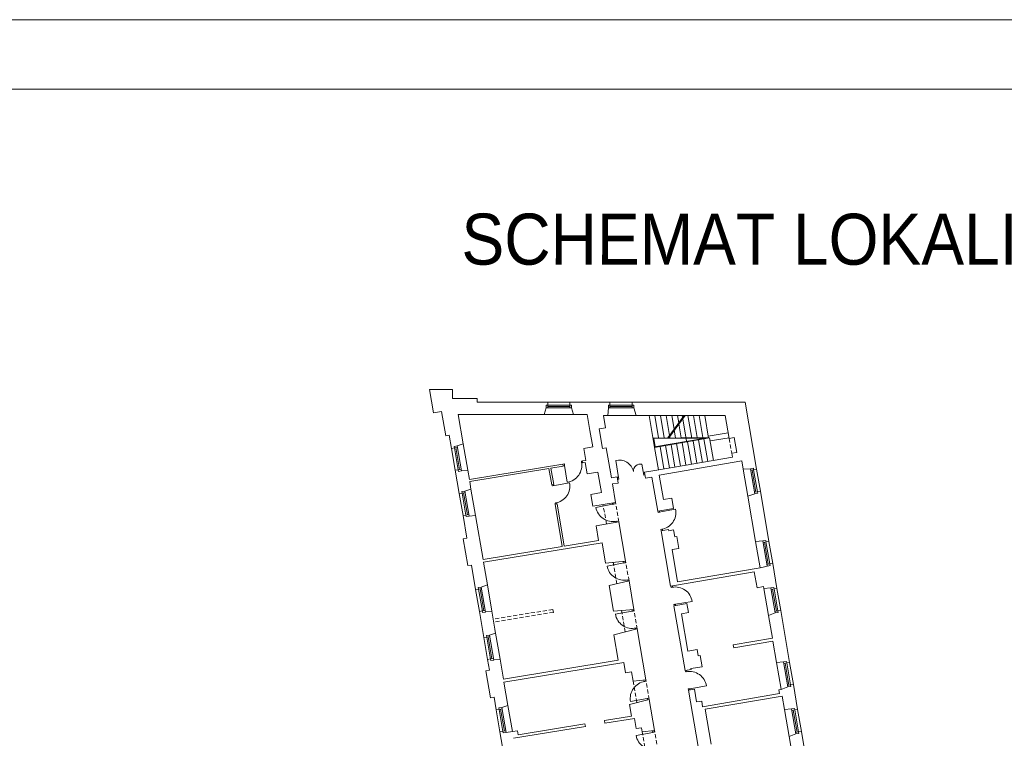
# Model space of a CAD drawing. Header units: centimetres. Extents: x 695802 to 711011, y 25963 to 44188.
# Tile 42 of 157: x 701219 to 701467, y 34582 to 34762. Entities that reach past the tile are written whole.
import ezdxf

# ---------------------------------------------------------------- set-up
doc = ezdxf.new("R2010")
doc.units = ezdxf.units.CM
doc.linetypes.add('DASHED', pattern=[19.05, 12.7, -6.35])
for name, color, linetype, lineweight in [('Drzwi i okna', 51, 'Continuous', 9), ('Opis', 102, 'Continuous', 9), ('Przekrojowa', 253, 'Continuous', 25), ('Ramka', 255, 'Continuous', 9), ('Widokowa', 140, 'Continuous', 9)]:
    doc.layers.add(name, color=color, linetype=linetype, lineweight=lineweight)
doc.layers.add('Obrys powierzchni', color=50, linetype='Continuous', lineweight=9, plot=False)
doc.styles.add('ARIELCE', font='arial.ttf', dxfattribs={"width": 0.9})

# ---------------------------------------------------------------- blocks, each defined once
blk = doc.blocks.new('zw$2918')
at = {"layer": 'Drzwi i okna', "color": 0, "lineweight": 0}
for p, q in [((677.6, -373.9), (670.5, -375.1)), ((671.9, -383), (678.9, -381.8)), ((679, -382.8), (677.6, -373.9)), ((678.9, -381.8), (692.5, -466.2)), ((763.4, -360), (769.2, -359.1)), ((764.8, -368.9), (763.4, -360)), ((764.7, -367.9), (770.3, -367)), ((950.2, -441.6), (936.3, -357.3)), ((1076.8, -429.8), (1067.9, -376)), ((950.2, -441.6), (943.7, -442.7)), ((950.2, -441.6), (951.7, -450.5)), ((1075.3, -420.9), (1081.8, -419.8)), ((1075.3, -420.9), (1076.8, -429.8)), ((1076.8, -429.8), (1083.3, -428.7)), ((615.9, -484.8), (614.8, -478.3)), ((624.8, -483.3), (615.9, -484.8)), ((620.3, -484.1), (704.4, -468.5)), ((623.8, -483.5), (622.7, -477)), ((951.7, -450.5), (945.2, -451.6)), ((639.5, -569), (630.7, -570.5)), ((630.7, -570.5), (631.8, -576.8)), ((639.7, -575.5), (638.6, -569.1)), ((920.3, -577.2), (836.2, -592.7)), ((919, -570.3), (920.3, -577.2)), ((919.3, -577.4), (928.1, -575.7)), ((928.1, -575.7), (926.8, -568.6)), ((1148.8, -617.6), (1147.7, -611.1)), ((1157.7, -616.2), (1148.8, -617.6)), ((1153.2, -616.9), (1237.4, -602)), ((1156.7, -616.3), (1155.6, -609.8)), ((935, -662.8), (943.9, -661.2)), ((936, -662.7), (937, -668.3)), ((943.9, -661.2), (944.9, -667)), ((1171.8, -701.9), (1162.9, -703.4)), ((1162.9, -703.4), (1164, -709.8)), ((1171.8, -708.5), (1170.8, -702.1)), ((976.6, -872), (892.5, -887.5)), ((975.4, -865.1), (976.6, -872)), ((975.6, -872.2), (984.5, -870.6)), ((984.5, -870.6), (983.2, -863.5)), ((991.4, -957.7), (1000.2, -956.1)), ((992.3, -957.5), (993.4, -963.1)), ((1000.2, -956.1), (1001.3, -961.8)), ((1214.4, -995), (1213.3, -988.5)), ((1222.3, -993.7), (1221.2, -987.2)), ((1223.3, -993.5), (1214.4, -995)), ((1237.4, -1079.3), (1228.5, -1080.7)), ((1228.5, -1080.7), (1229.6, -1087.1)), ((1236.4, -1079.4), (1320.8, -1065.5)), ((1237.5, -1085.8), (1236.4, -1079.4)), ((1018.1, -1114.5), (934, -1130)), ((1016.6, -1106.5), (1018.1, -1114.5)), ((1017.1, -1114.7), (1026, -1113.1)), ((1026, -1113.1), (1024.7, -1106)), ((1032.8, -1200.2), (1041.7, -1198.5)), ((1033.8, -1200), (1035, -1206.3)), ((1041.7, -1198.5), (1042.8, -1204.4)), ((1286.2, -1419.9), (1285.2, -1413.4)), ((1295.1, -1418.5), (1286.2, -1419.9)), ((1294.1, -1418.6), (1293, -1412.1)), ((1079.3, -1467.8), (1078.1, -1461.3)), ((1078.3, -1468), (1087.1, -1466.4)), ((1087.1, -1466.4), (1086.1, -1460.7)), ((1309.2, -1504.2), (1300.4, -1505.7)), ((1300.4, -1505.7), (1301.4, -1512.1)), ((1308.2, -1504.4), (1392.6, -1490.5)), ((1309.3, -1510.8), (1308.2, -1504.4)), ((1094.6, -1553.4), (1010.4, -1568.4)), ((1093.6, -1553.5), (1102.4, -1552)), ((1095.9, -1561.1), (1094.6, -1553.4)), ((1102.4, -1552), (1103.7, -1559.1)), ((1122.3, -1723.7), (1038.2, -1739.1)), ((1120.8, -1715.6), (1122.3, -1723.7)), ((1121.3, -1723.8), (1130.1, -1722.2)), ((1130.1, -1722.2), (1128.8, -1714.9))]:
    blk.add_line(p, q, dxfattribs=at)
for centre, start, end in [((755.5, -366), 187.546, 190.8446), ((621.9, -492.7), 278.1438, 281.4424), ((937.8, -653.4), 98.7681, 102.0666), ((1154.7, -625.5), 277.7082, 281.0068), ((994.1, -948.3), 98.7681, 102.0666), ((1220.4, -1002.9), 277.7082, 281.0068), ((1035.6, -1190.7), 98.7681, 102.0666), ((1292.2, -1427.9), 277.7082, 281.0068), ((1084.2, -1475.9), 278.4889, 281.7875), ((1139.7, -1799.9), 98.7681, 102.0666)]:
    blk.add_arc(centre, 78.2, start, end, dxfattribs=at)
at = {"layer": 'Drzwi i okna', "color": 0, "lineweight": 0, "ltscale": 1.6}
for centre, radius, start, end in [((678.9, -380.6), 86.7, 279.0709, 10.6815), ((954.4, -427), 72.1, 11.9188, 104.5567), ((1059.5, -409.7), 34.7, 75.9366, 184.1291), ((619.1, -484.5), 86.7, 278.9985, 10.6091), ((921.5, -577.1), 86.7, 190.2929, 281.9036), ((1152, -617.3), 86.7, 278.5629, 10.1735), ((977.9, -872), 86.7, 190.2929, 281.9036), ((1235.2, -1079.4), 86.7, 9.2331, 100.8437), ((1019.4, -1114.5), 86.7, 190.2929, 281.9036), ((1307, -1504.4), 86.7, 9.2331, 100.8437), ((1095.7, -1553), 86.7, 98.6519, 190.2626), ((1123.5, -1723.6), 86.7, 190.2929, 281.9036)]:
    blk.add_arc(centre, radius, start, end, dxfattribs=at)
at = {"layer": 'Przekrojowa', "color": 0, "lineweight": 0, "ltscale": 1.6}
for p, q in [((20.1, -117.3), (0, 0)), ((0, 0), (115, 0)), ((115, 0), (115, -45)), ((115, -45), (239, -45)), ((239, -45), (239, -63)), ((239, -63), (594, -63)), ((575.7, -125), (586.2, -92.8)), ((706, -63), (907, -63)), ((724.3, -125), (713.8, -92.8)), ((896.4, -129.9), (899.2, -92.8)), ((1019, -63), (1586.8, -63)), ((1038.1, -129.9), (1026.8, -92.8)), ((1644.6, -401), (1586.8, -63)), ((60.2, -110.4), (20.1, -117.3)), ((81.1, -232.8), (60.2, -110.4)), ((575.7, -125), (143.8, -125)), ((143.8, -125), (169.2, -273.1)), ((792.8, -125), (724.3, -125)), ((792.8, -125), (806.6, -205.4)), ((884.5, -192.1), (873.9, -129.9)), ((873.9, -129.9), (896.4, -129.9)), ((1038.1, -129.9), (1048.7, -129.9)), ((1048.7, -129.9), (1487.3, -129.9)), ((1506.9, -246.1), (1487.3, -129.9)), ((852, -197.7), (884.5, -192.1)), ((868.8, -296.3), (852, -197.7)), ((98.9, -229.8), (81.1, -232.8)), ((110.2, -295.8), (98.9, -229.8)), ((820.8, -288.6), (806.6, -205.4)), ((1531.7, -241.8), (1506.9, -246.1)), ((1531.7, -241.8), (1544.4, -315.9)), ((169.2, -273.1), (138.2, -283.2)), ((820.8, -288.6), (776, -296.3)), ((786.2, -356.1), (776, -296.3)), ((888.5, -292.9), (868.8, -296.3)), ((888.5, -292.9), (914.4, -444.3)), ((1522.7, -340.3), (1231.6, -390.1)), ((1544.4, -315.9), (1519.4, -320.2)), ((1522.7, -340.3), (1519.4, -320.2)), ((670.5, -375.1), (199.8, -452.3)), ((672.2, -385.2), (610.1, -395.3)), ((624, -476.8), (610.1, -395.3)), ((670.5, -375.1), (672.2, -385.2)), ((786.2, -356.1), (769.2, -358.9)), ((769.2, -358.9), (770.9, -369)), ((782.8, -367), (770.9, -369)), ((792.5, -424.2), (782.8, -367)), ((914.4, -444.3), (906.1, -395.8)), ((1231.6, -390.1), (1112.7, -410.4)), ((1570.5, -359.3), (1154.5, -430.4)), ((1577.8, -400.7), (1570.5, -359.3)), ((149.1, -523.5), (129, -406.2)), ((191.8, -405.2), (159.6, -408.7)), ((191.8, -405.2), (199.8, -452.3)), ((600.2, -397), (201.5, -462.3)), ((614.1, -478.4), (600.2, -397)), ((846.8, -414.9), (792.5, -424.2)), ((864.5, -518.4), (846.8, -414.9)), ((943.1, -439.4), (914.4, -444.3)), ((943.1, -439.4), (948.3, -470)), ((1112.7, -410.4), (1081.1, -415.8)), ((1081.1, -415.8), (1086.3, -446.4)), ((1117.9, -441), (1086.3, -446.4)), ((1117.9, -441), (1147.1, -611.2)), ((1154.5, -430.4), (1175.6, -553.6)), ((1577.8, -400.7), (1613.9, -398.4)), ((201.5, -462.3), (208.1, -500.8)), ((624, -476.8), (614.1, -478.4)), ((948.3, -470), (919.7, -474.9)), ((935.4, -567.2), (919.7, -474.9)), ((208.1, -500.8), (177.1, -510.9)), ((864.5, -518.4), (810.2, -527.7)), ((820.4, -586.8), (810.2, -527.7)), ((1600.9, -536.9), (1635.4, -524.1)), ((1600.9, -536.9), (1639.6, -763.5)), ((1706.6, -763.8), (1663.4, -511.4)), ((640.8, -575.3), (631, -576.9)), ((667.3, -789.3), (631, -576.9)), ((677.2, -787.7), (640.8, -575.3)), ((935.4, -567.2), (820.4, -586.8)), ((1175.6, -553.6), (1218.5, -546.3)), ((1218.5, -546.3), (1227.3, -597.5)), ((168, -633.9), (187.4, -747.3)), ((230.7, -632.9), (198.5, -636.4)), ((230.7, -632.9), (268.6, -854.6)), ((1147.1, -611.2), (1227.3, -597.5)), ((952.3, -665.7), (837.2, -685.4)), ((849.8, -759.3), (837.2, -685.4)), ((986, -863), (952.3, -665.7)), ((1201.3, -703.4), (1164, -709.8)), ((1164, -709.8), (1211.7, -988.7)), ((1202.4, -709.9), (1201.3, -703.4)), ((1226.8, -705.7), (1202.4, -709.9)), ((1232.8, -740.6), (1226.8, -705.7)), ((1242.7, -738.9), (1232.8, -740.6)), ((1253, -799.1), (1242.7, -738.9)), ((187.4, -747.3), (169.6, -750.3)), ((192.7, -885.4), (169.6, -750.3)), ((667.3, -789.3), (268.6, -854.6)), ((867.8, -770.8), (271, -868.7)), ((849.8, -759.3), (677.2, -787.7)), ((867.8, -770.8), (885.2, -872.3)), ((1639.6, -763.5), (1676, -761.1)), ((1182.4, -817.2), (1182.4, -817.2)), ((1219.4, -804.8), (1253, -799.1)), ((1247.4, -967.4), (1219.4, -804.8)), ((210.4, -882.3), (192.7, -885.4)), ((231.5, -1005.5), (210.4, -882.3)), ((271, -868.7), (290.5, -982.8)), ((986, -863), (885.2, -872.3)), ((1725.5, -874.2), (1747, -1000.4)), ((1242.1, -983.5), (1633.1, -916.7)), ((1663.3, -896.3), (1247.4, -967.4)), ((1646.8, -996.7), (1633.1, -916.7)), ((290.5, -982.8), (259.5, -992.9)), ((1002.9, -961.6), (902.6, -986)), ((902.6, -986), (924.6, -1115)), ((1027.5, -1105.5), (1002.9, -961.6)), ((1211.7, -988.7), (1242.1, -983.5)), ((1646.8, -996.7), (1679.4, -991.1)), ((1681, -1001), (1679.4, -991.1)), ((1681, -1001), (1716.4, -997.7)), ((1228.6, -1087.3), (1259, -1082.1)), ((1228.6, -1087.3), (1248.8, -1083.8)), ((1228.6, -1087.3), (1284.5, -1413.5)), ((1259, -1082.1), (1293.5, -1076.2)), ((1293.5, -1076.2), (1301.3, -1121.5)), ((272.8, -1247), (250.4, -1115.9)), ((313.1, -1114.9), (280.9, -1118.4)), ((313.1, -1114.9), (331.8, -1224.3)), ((1027.5, -1105.5), (924.6, -1115)), ((1266.8, -1127.4), (1301.3, -1121.5)), ((1266.8, -1127.4), (1298.9, -1314.7)), ((1704.1, -1135.7), (1737.9, -1123.4)), ((1723.7, -1250.3), (1704.1, -1135.7)), ((1810.6, -1372), (1765.9, -1110.8)), ((331.8, -1224.3), (300.8, -1234.4)), ((328.7, -1206.3), (331.8, -1224.3)), ((1044.3, -1204), (926.5, -1232.8)), ((926.5, -1232.8), (948.4, -1361.1)), ((1088.2, -1460.3), (1044.3, -1204)), ((1723.7, -1250.3), (1526.9, -1284)), ((1526.9, -1284), (1529.3, -1298.8)), ((1529.3, -1298.8), (1726.2, -1265.1)), ((1744.4, -1371.7), (1726.2, -1265.1)), ((1298.9, -1314.7), (1345.2, -1306.8)), ((1345.2, -1306.8), (1350.6, -1338.3)), ((1350.6, -1338.3), (1360.5, -1336.6)), ((1360.5, -1336.6), (1370.3, -1393.8)), ((291.7, -1357.4), (300.8, -1410.7)), ((354.4, -1356.4), (322.2, -1359.9)), ((354.4, -1356.4), (371.4, -1455.7)), ((948.4, -1361.1), (371.4, -1455.7)), ((977.1, -1372.9), (374.1, -1471.7)), ((985.8, -1424), (977.1, -1372.9)), ((1744.4, -1371.7), (1780, -1369.3)), ((300.8, -1410.7), (283, -1413.7)), ((306.3, -1549.7), (283, -1413.7)), ((985.8, -1424), (1015.4, -1419)), ((1023.5, -1466.3), (1015.4, -1419)), ((1284.5, -1413.5), (1314.9, -1408.3)), ((1314.1, -1403.4), (1370.3, -1393.8)), ((1314.1, -1403.4), (1314.9, -1408.3)), ((394, -1588), (374.1, -1471.7)), ((1088.2, -1460.3), (1023.5, -1466.3)), ((1851, -1608.5), (1829.5, -1482.4)), ((1301.4, -1512.1), (1331.8, -1506.9)), ((1301.4, -1512.1), (1349.9, -1795)), ((1331.8, -1506.9), (1342.8, -1571)), ((1373.3, -1595.2), (1759.2, -1529.2)), ((1755.8, -1509.6), (1767.7, -1507.6)), ((1759.2, -1529.2), (1755.8, -1509.6)), ((1767.7, -1507.6), (1801.4, -1495)), ((324, -1546.7), (306.3, -1549.7)), ((335, -1610.7), (324, -1546.7)), ((1105, -1558.9), (1005.9, -1583.1)), ((1005.9, -1583.1), (1016, -1642.1)), ((1131.6, -1714.6), (1105, -1558.9)), ((1342.8, -1571), (1368.4, -1566.6)), ((1368.4, -1566.6), (1373.3, -1595.2)), ((1385.2, -1607.3), (1773.4, -1541)), ((1784.9, -1608.2), (1773.4, -1541)), ((394, -1588), (363, -1598.1)), ((1385.2, -1607.3), (1415.4, -1783.7)), ((1784.9, -1608.2), (1820.4, -1605.9)), ((780.9, -1680.6), (444.6, -1735.8)), ((780.9, -1680.6), (783.3, -1694.4)), ((1016, -1642.1), (879.6, -1664.5)), ((879.6, -1664.5), (882, -1678.3)), ((1030.2, -1654), (882, -1678.3)), ((1039, -1705.1), (1030.2, -1654)), ((375.3, -1846.3), (353.9, -1721.1)), ((416.6, -1720.1), (384.4, -1723.7)), ((416.6, -1720.1), (441.3, -1716.1)), ((783.3, -1694.4), (422.3, -1753.6)), ((441.3, -1716.1), (444.6, -1735.8)), ((1039, -1705.1), (1065.6, -1700.6)), ((1069, -1720.4), (1065.6, -1700.6)), ((1131.6, -1714.6), (1069, -1720.4)), ((1808.1, -1744.1), (1841.9, -1731.6)), ((1907.2, -1936.8), (1869.9, -1718.9)), ((1834, -1895.8), (1808.1, -1744.1))]:
    blk.add_line(p, q, dxfattribs=at)
at = {"layer": 'Przekrojowa', "color": 0, "lineweight": 0}
for p, q in [((586.2, -92.8), (586.2, -78)), ((586.2, -78), (594, -78)), ((594, -78), (594, -63)), ((594, -63), (594, -78)), ((706, -78), (706, -63)), ((706, -63), (706, -78)), ((713.8, -78), (706, -78)), ((713.8, -92.8), (713.8, -78)), ((899.2, -92.8), (899.2, -78)), ((899.2, -78), (907, -78)), ((907, -78), (907, -63)), ((907, -63), (907, -78)), ((1019, -78), (1019, -63)), ((1019, -63), (1019, -78)), ((1026.8, -78), (1019, -78)), ((1026.8, -92.8), (1026.8, -78)), ((124.9, -293.3), (110.2, -295.8)), ((110.2, -295.8), (124.9, -293.3)), ((138.2, -283.2), (123.6, -285.7)), ((123.6, -285.7), (124.9, -293.3)), ((1613.9, -398.4), (1628.5, -395.9)), ((1628.5, -395.9), (1629.8, -403.6)), ((143.8, -403.7), (129, -406.2)), ((129, -406.2), (143.8, -403.7)), ((145.1, -411.4), (143.8, -403.7)), ((159.7, -408.9), (145.1, -411.4)), ((1629.8, -403.6), (1644.6, -401)), ((1644.6, -401), (1629.8, -403.6)), ((163.8, -521), (149.1, -523.5)), ((149.1, -523.5), (163.8, -521)), ((177.1, -510.9), (162.5, -513.3)), ((162.5, -513.3), (163.8, -521)), ((1635.4, -524.1), (1650, -521.6)), ((1648.7, -513.9), (1663.4, -511.4)), ((1663.4, -511.4), (1648.7, -513.9)), ((1650, -521.6), (1648.7, -513.9)), ((182.7, -631.4), (168, -633.9)), ((168, -633.9), (182.7, -631.4)), ((184, -639.1), (182.7, -631.4)), ((198.6, -636.6), (184, -639.1)), ((1676, -761.1), (1690.5, -758.6)), ((1690.5, -758.6), (1691.9, -766.3)), ((1691.9, -766.3), (1706.6, -763.8)), ((1706.6, -763.8), (1691.9, -766.3)), ((1663.3, -896.3), (1712, -884.4)), ((1710.7, -876.7), (1725.5, -874.2)), ((1725.5, -874.2), (1710.7, -876.7)), ((1712, -884.4), (1710.7, -876.7)), ((246.2, -1003), (231.5, -1005.5)), ((231.5, -1005.5), (246.2, -1003)), ((259.5, -992.9), (244.9, -995.4)), ((244.9, -995.4), (246.2, -1003)), ((1716.4, -997.7), (1731, -995.2)), ((1731, -995.2), (1732.3, -1002.9)), ((1732.3, -1002.9), (1747, -1000.4)), ((1747, -1000.4), (1732.3, -1002.9)), ((265.1, -1113.4), (250.4, -1115.9)), ((250.4, -1115.9), (265.1, -1113.4)), ((266.4, -1121.1), (265.1, -1113.4)), ((281, -1118.6), (266.4, -1121.1)), ((1737.9, -1123.4), (1752.5, -1120.9)), ((1751.2, -1113.3), (1765.9, -1110.8)), ((1765.9, -1110.8), (1751.2, -1113.3)), ((1752.5, -1120.9), (1751.2, -1113.3)), ((300.8, -1234.4), (286.2, -1236.8)), ((286.2, -1236.8), (287.5, -1244.5)), ((287.5, -1244.5), (272.8, -1247)), ((272.8, -1247), (287.5, -1244.5)), ((306.4, -1354.9), (291.7, -1357.4)), ((291.7, -1357.4), (306.4, -1354.9)), ((307.7, -1362.6), (306.4, -1354.9)), ((322.3, -1360.1), (307.7, -1362.6)), ((1780, -1369.3), (1794.5, -1366.8)), ((1794.5, -1366.8), (1795.9, -1374.5)), ((1795.9, -1374.5), (1810.6, -1372)), ((1810.6, -1372), (1795.9, -1374.5)), ((1814.7, -1484.9), (1829.5, -1482.4)), ((1829.5, -1482.4), (1814.7, -1484.9)), ((1816, -1492.5), (1814.7, -1484.9)), ((1801.4, -1495), (1816, -1492.5)), ((349.7, -1608.2), (335, -1610.7)), ((335, -1610.7), (349.7, -1608.2)), ((363, -1598.1), (348.4, -1600.6)), ((348.4, -1600.6), (349.7, -1608.2)), ((1820.4, -1605.9), (1835, -1603.4)), ((1835, -1603.4), (1836.3, -1611.1)), ((1836.3, -1611.1), (1851, -1608.5)), ((1851, -1608.5), (1836.3, -1611.1)), ((368.6, -1718.6), (353.9, -1721.1)), ((353.9, -1721.1), (368.6, -1718.6)), ((369.9, -1726.3), (368.6, -1718.6)), ((384.5, -1723.8), (369.9, -1726.3)), ((1841.9, -1731.6), (1856.5, -1729.1)), ((1855.2, -1721.5), (1869.9, -1718.9)), ((1869.9, -1718.9), (1855.2, -1721.5)), ((1856.5, -1729.1), (1855.2, -1721.5))]:
    blk.add_line(p, q, dxfattribs=at)
at = {"layer": 'Widokowa', "color": 0, "lineweight": 0}
for p, q in [((586.2, -92.8), (713.8, -92.8)), ((593.8, -78), (706, -78)), ((594, -78), (594, -92.8)), ((594, -85.4), (706, -85.4)), ((706, -78), (706, -92.8)), ((899.2, -92.8), (1026.8, -92.8)), ((906.8, -78), (1019, -78)), ((907, -78), (907, -92.8)), ((907, -85.4), (1019, -85.4)), ((1019, -78), (1019, -92.8)), ((124.9, -293.3), (139.5, -290.8)), ((143.8, -403.9), (124.9, -293.3)), ((151.1, -402.5), (132.2, -292.1)), ((159.7, -408.9), (138.2, -283.2)), ((143.8, -403.7), (158.4, -401.2)), ((1613.9, -398.4), (1635.4, -524.1)), ((1629.8, -403.6), (1615.2, -406)), ((1622.5, -404.8), (1641.4, -515.2)), ((1629.8, -403.3), (1648.7, -513.9)), ((163.8, -521), (178.4, -518.5)), ((182.7, -631.6), (163.8, -521)), ((190, -630.2), (171.1, -519.8)), ((198.6, -636.6), (177.1, -510.9)), ((1648.7, -513.9), (1634.1, -516.4)), ((182.7, -631.4), (197.3, -628.9)), ((1676, -761.1), (1697.5, -886.9)), ((1691.9, -766.3), (1677.3, -768.8)), ((1684.6, -767.5), (1703.4, -877.9)), ((1691.8, -766.1), (1710.7, -876.7)), ((1710.7, -876.7), (1696.1, -879.2)), ((246.2, -1003), (260.8, -1000.5)), ((265.2, -1113.6), (246.2, -1003)), ((272.4, -1112.2), (253.5, -1001.8)), ((281, -1118.6), (259.5, -992.9)), ((1716.4, -997.7), (1737.9, -1123.4)), ((1732.3, -1002.9), (1717.7, -1005.4)), ((1725, -1004.1), (1743.9, -1114.5)), ((1732.3, -1002.6), (1751.2, -1113.3)), ((265.1, -1113.4), (279.7, -1110.9)), ((1751.2, -1113.3), (1736.6, -1115.8)), ((322.3, -1360.1), (300.8, -1234.4)), ((287.5, -1244.5), (302.1, -1242)), ((306.5, -1355.1), (287.5, -1244.5)), ((313.7, -1353.7), (294.8, -1243.3)), ((306.4, -1354.9), (321, -1352.4)), ((1780, -1369.3), (1801.4, -1495)), ((1795.9, -1374.5), (1781.3, -1377)), ((1788.6, -1375.7), (1807.4, -1486.1)), ((1795.8, -1374.3), (1814.7, -1484.9)), ((1814.7, -1484.9), (1800.1, -1487.4)), ((349.7, -1608.2), (364.3, -1605.7)), ((368.7, -1718.9), (349.7, -1608.2)), ((375.9, -1717.4), (357, -1607)), ((384.5, -1723.8), (363, -1598.1)), ((1820.4, -1605.9), (1841.9, -1731.6)), ((1836.3, -1611.1), (1821.7, -1613.6)), ((1829, -1612.3), (1847.9, -1722.7)), ((1836.3, -1610.8), (1855.2, -1721.5)), ((368.6, -1718.6), (383.2, -1716.1)), ((1855.2, -1721.5), (1840.6, -1724))]:
    blk.add_line(p, q, dxfattribs=at)
at = {"layer": 'Widokowa', "color": 0, "lineweight": 0, "ltscale": 1.6}
for p, q in [((706, -63), (594, -63)), ((1019, -63), (907, -63)), ((724.3, -125), (575.7, -125)), ((1038.1, -129.9), (896.4, -129.9)), ((1104.1, -129.9), (1131.6, -290.7)), ((1132.5, -129.9), (1152, -243.5)), ((1160.9, -129.9), (1180.3, -243.2)), ((1189.3, -129.9), (1206.7, -231.2)), ((1198.1, -242.9), (1280.4, -129.9)), ((1202.6, -243.2), (1285, -129.9)), ((1217.7, -129.9), (1229.7, -199.6)), ((1246.2, -129.9), (1252.7, -168)), ((1270.2, -129.9), (1272.1, -141.3)), ((1273, -146.5), (1292.4, -260.2)), ((1298.6, -129.9), (1318.2, -244.7)), ((1327, -129.9), (1346, -241.4)), ((1355.4, -129.9), (1374.4, -241.1)), ((1383.8, -129.9), (1403.3, -244.3)), ((1253.6, -173.2), (1265.4, -242.3)), ((1123.6, -243.8), (1402.8, -240.8)), ((1124.1, -246.8), (1387.5, -243.9)), ((1134.1, -287.3), (1127.1, -246.8)), ((1387.5, -243.9), (1131.1, -287.8)), ((1407.6, -243.5), (1131.6, -290.7)), ((1207.6, -236.4), (1208.7, -242.9)), ((1230.6, -204.8), (1237, -242.6)), ((1401.5, -234.5), (1501.9, -217.7)), ((1407.6, -243.5), (1427, -356.7)), ((1410.2, -258.4), (1506.2, -242.4)), ((110.2, -295.8), (129, -406.2)), ((169.2, -273.1), (191.8, -405.2)), ((1131.6, -290.7), (1151, -403.9)), ((1159.2, -286), (1178.6, -399.2)), ((1186.8, -281.3), (1206.2, -394.4)), ((1214.4, -276.6), (1233.8, -389.7)), ((1242, -271.9), (1261.4, -385)), ((1269.6, -267.1), (1289, -380.3)), ((1297.2, -262.4), (1316.6, -375.6)), ((1324.8, -257.7), (1344.2, -370.8)), ((1352.4, -253), (1371.8, -366.1)), ((1380, -248.3), (1399.4, -361.4)), ((1600.9, -536.9), (1577.8, -400.7)), ((1663.4, -511.4), (1644.6, -401)), ((149.1, -523.5), (168, -633.9)), ((208.1, -500.8), (230.7, -632.9)), ((1662.4, -896.5), (1639.6, -763.5)), ((1725.5, -874.2), (1706.6, -763.8)), ((290.5, -982.8), (313.1, -1114.9)), ((231.5, -1005.5), (250.4, -1115.9)), ((1704.1, -1135.7), (1680.9, -1000.1)), ((1765.9, -1110.8), (1747, -1000.4)), ((331.8, -1224.3), (354.4, -1356.4)), ((272.8, -1247), (291.7, -1357.4)), ((1767.6, -1507.4), (1744.4, -1371.7)), ((1829.5, -1482.4), (1810.6, -1372)), ((335, -1610.7), (353.9, -1721.1)), ((394, -1588), (416.6, -1720.1)), ((1808.1, -1744.1), (1784.9, -1608.2)), ((1869.9, -1718.9), (1851, -1608.5))]:
    blk.add_line(p, q, dxfattribs=at)
at = {"layer": 'Widokowa', "color": 0, "linetype": 'DASHED', "lineweight": 0, "ltscale": 1.6}
for p, q in [((1506.9, -246.1), (1519.4, -320.2)), ((890.3, -675.7), (871.9, -578)), ((952.3, -665.7), (935.4, -567.2)), ((941.8, -976.5), (923.4, -868.8)), ((1002.9, -961.6), (986, -863)), ((620.2, -1105.5), (319.9, -1154.8)), ((622.8, -1120.3), (322.5, -1169.5)), ((620.2, -1105.5), (622.8, -1120.3)), ((983.2, -1218.9), (964.8, -1111.3)), ((1044.3, -1204), (1027.5, -1105.5)), ((1042, -1574.3), (1023.5, -1466.3)), ((1105, -1558.9), (1088.2, -1460.3)), ((1087.4, -1828.1), (1069, -1720.4)), ((1148.5, -1813.2), (1131.6, -1714.6))]:
    blk.add_line(p, q, dxfattribs=at)

msp = doc.modelspace()

# ---------------------------------------------------------------- linework, layer by layer
at = {"layer": 'Obrys powierzchni', "ltscale": 1.6}
for points in [[(699552.62, 34762.32), (701652.62, 34762.32), (701652.62, 33277.32), (699552.62, 33277.32)], [(699570.12, 34744.82), (701635.12, 34744.82), (701635.12, 33294.82), (699570.12, 33294.82)]]:
    msp.add_lwpolyline(points, close=True, dxfattribs=at)

# ---------------------------------------------------------------- block references
at = {"layer": 'Ramka', "xscale": 0.05, "yscale": 0.05, "zscale": 0.05}
msp.add_blockref('zw$2918', (701322.23, 34669.34), dxfattribs=at)

# ---------------------------------------------------------------- texts
at = {"layer": 'Opis', "insert": (701330.24, 34713.58), "char_height": 14, "width": 724.063, "attachment_point": 1, "rotation": 359.981, "style": 'ARIELCE'}
msp.add_mtext('\\pxsm1,ql;{\\fArial|b0|i0|c238|p34;\\H0.916668x;SCHEMAT LOKALIZACYJNY}', dxfattribs=at)

doc.saveas('drawing.dxf')
